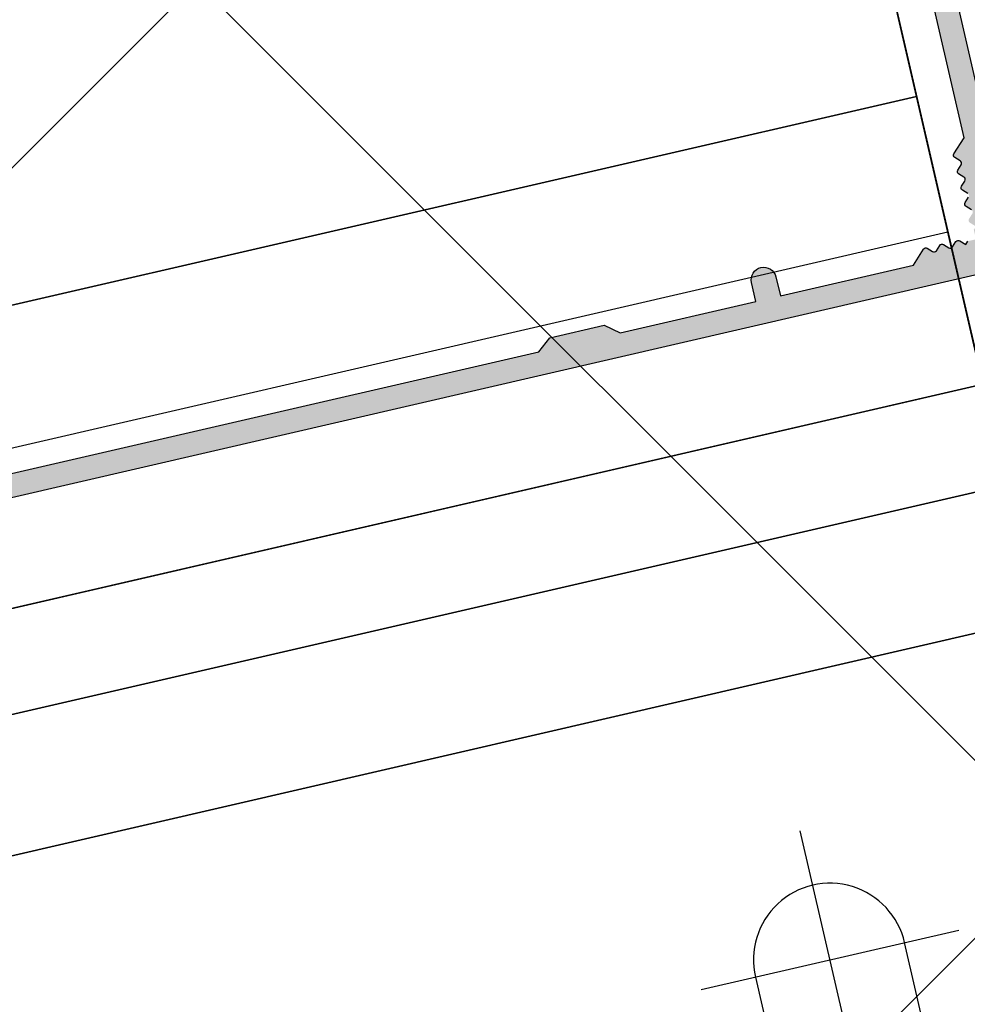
# Model space of a CAD drawing. Header units: centimetres. Extents: x -15121 to 17422, y -60492 to 0.
# Tile 76 of 256: x 1103 to 1110, y -30005 to -29998. Entities that reach past the tile are written whole.
import ezdxf

# ---------------------------------------------------------------- set-up
doc = ezdxf.new("R2010")
doc.units = ezdxf.units.CM
doc.header["$LTSCALE"] = 60
doc.linetypes.add('0', pattern=[0])
for name, color, linetype in [('AIKA sufity podwieszane', 8, 'Continuous'), ('AIKA wymiarowanie ogólne rzut2', 7, 'Continuous'), ('BSP podkonstrukcja', 8, 'Continuous'), ('RI-HATCH-P', 253, 'Continuous'), ('RI-PROFILE', 8, 'Continuous')]:
    doc.layers.add(name, color=color, linetype=linetype)
doc.styles.add('wymiar', font='txt.shx', dxfattribs={"width": 0.6})
doc.dimstyles.new('Dwudziestka', dxfattribs={"dimtxt": 7, "dimasz": 0.7, "dimexe": 5, "dimexo": 0, "dimgap": 2.5, "dimtad": 1, "dimtoh": 1, "dimdec": 3, "dimrnd": 0.5, "dimdsep": 46, "dimtxsty": 'wymiar', "dimblk": 'znacznik', "dimcen": 0, "dimdle": 5, "dimse1": 1, "dimse2": 1, "dimclrd": 256, "dimclre": 256, "dimclrt": 256, "dimadec": 0, "dimazin": 0, "dimtfac": 0.4, "dimtdec": 3, "dimtix": 1, "dimtofl": 0, "dimtmove": 2, "dimatfit": 3, "dimldrblk": 'znacznik', "dimfxl": 1, "dimtolj": 1, "dimarcsym": 0})

# ---------------------------------------------------------------- blocks, each defined once
blk = doc.blocks.new('0342524b')
at = {"layer": 'RI-PROFILE'}
for points in [[(-24.49999999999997, 120.3499999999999), (24.50000000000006, 120.3499999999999, -0.414199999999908)], [(25.00000000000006, 119.8499999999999), (25, 11.64999999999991, -0.4142000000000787)], [(23.30000000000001, 31.99999999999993), (23.30000000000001, 85.44999999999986), (22.50000000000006, 86.44999999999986), (22.50000000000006, 90.44999999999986), (23.30000000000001, 91.44999999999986), (23.30000000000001, 101.4499999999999), (21.89900000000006, 101.4499999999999, -0.9994442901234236), (21.90000000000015, 103.2499999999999), (23.30000000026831, 103.2499999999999), (23.3000000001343, 113.0499999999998), (22.34142135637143, 114.0085786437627, -0.4142135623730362), (22.34142135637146, 114.2914213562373), (22.65857864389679, 114.6085786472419, 0.4142135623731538), (22.65857864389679, 114.8914213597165), (22.34142135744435, 115.2085786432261, -0.4142135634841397), (22.34142135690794, 115.4914213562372), (22.65857864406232, 115.8085786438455, 0.4142135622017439), (22.65857864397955, 116.0914213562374), (22.34142135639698, 116.4085786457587, -0.4142135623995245), (22.34142135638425, 116.6914213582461), (22.70000000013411, 117.05), (22.50000000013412, 117.25)], [(20.35857864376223, 118.0085786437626), (20.04142135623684, 117.6914213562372, -0.4142135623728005), (19.75857864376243, 117.6914213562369), (19.44142135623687, 118.0085786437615, 0.4142135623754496)], [(19.15857864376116, 118.0085786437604), (18.84142135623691, 117.6914213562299, -0.4142135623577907), (18.55857864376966, 117.6914213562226), (18.24142135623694, 118.0085786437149, 0.4142135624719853), (17.95857864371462, 118.0085786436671), (17.64142135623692, 117.6914213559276, -0.4142135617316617), (17.35857864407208, 117.6914213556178), (17.04142135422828, 118.0085786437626, 0.4142135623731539), (16.7585786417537, 118.0085786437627), (16.44142135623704, 117.6914213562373, -0.414213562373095), (16.15857864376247, 117.6914213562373), (15.19999999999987, 118.6499999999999), (-15.19999999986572, 118.6499999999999)]]:
    blk.add_lwpolyline(points, format="xyb", dxfattribs=at)
blk = doc.blocks.new('0342524')
at = {"layer": 'RI-HATCH-P'}
h = blk.add_hatch(color=256, dxfattribs=at)
edge = h.paths.add_edge_path()
edge.add_arc((2.629431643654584, 2.999212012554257), 0.2002221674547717, 119.77574523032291, 239.8940206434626, ccw=False)
edge.add_line((2.529999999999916, 3.172999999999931), (2.795999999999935, 3.325999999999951))
edge.add_arc((2.696192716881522, 3.498712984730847), 0.1994774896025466, 300.0227342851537, 60.30845426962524)
edge.add_line((2.795000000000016, 3.671999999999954), (2.52899999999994, 3.825999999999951))
edge.add_arc((2.629431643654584, 3.999212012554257), 0.2002221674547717, 119.77574523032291, 239.8940206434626, ccw=False)
edge.add_line((2.529999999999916, 4.172999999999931), (2.795999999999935, 4.325999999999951))
edge.add_arc((2.696192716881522, 4.498712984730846), 0.1994774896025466, 300.0227342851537, 60.30845426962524)
edge.add_line((2.795000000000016, 4.671999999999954), (2.52899999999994, 4.825999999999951))
edge.add_arc((2.629431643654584, 4.999212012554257), 0.2002221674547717, 119.77574523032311, 239.89402064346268, ccw=False)
edge.add_line((2.529999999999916, 5.172999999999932), (2.795999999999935, 5.325999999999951))
edge.add_arc((2.696192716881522, 5.498712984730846), 0.1994774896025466, 300.0227342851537, 60.30845426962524)
edge.add_line((2.795000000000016, 5.671999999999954), (2.52899999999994, 5.825999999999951))
edge.add_arc((2.629431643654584, 5.999212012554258), 0.2002221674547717, 119.77574523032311, 239.89402064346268, ccw=False)
edge.add_line((2.529999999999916, 6.172999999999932), (2.795999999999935, 6.325999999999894))
edge.add_arc((2.696192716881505, 6.498712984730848), 0.1994774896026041, 300.0227342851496, 60.30845426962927)
edge.add_line((2.795000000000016, 6.672000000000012), (2.529999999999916, 6.824999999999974))
edge.add_arc((2.630431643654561, 6.998212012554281), 0.2002221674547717, 119.77574523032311, 239.89402064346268, ccw=False)
edge.add_line((2.530999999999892, 7.171999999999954), (2.796999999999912, 7.324999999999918))
edge.add_arc((2.697192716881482, 7.497712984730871), 0.1994774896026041, 300.0227342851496, 60.30845426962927)
edge.add_line((2.795999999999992, 7.671000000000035), (2.529999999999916, 7.825999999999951))
edge.add_arc((2.630431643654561, 7.999212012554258), 0.2002221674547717, 119.77574523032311, 239.89402064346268, ccw=False)
edge.add_line((2.530999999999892, 8.172999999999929), (2.796999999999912, 8.325999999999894))
edge.add_arc((2.697192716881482, 8.498712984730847), 0.1994774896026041, 300.0227342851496, 60.30845426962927)
edge.add_line((2.795999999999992, 8.672000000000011), (2.529999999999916, 8.825999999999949))
edge.add_arc((2.630431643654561, 8.999212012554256), 0.2002221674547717, 119.7757452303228, 239.8940206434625, ccw=False)
edge.add_line((2.530999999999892, 9.172999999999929), (2.796999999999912, 9.325999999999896))
edge.add_arc((2.697192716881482, 9.498712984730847), 0.1994774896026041, 300.0227342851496, 60.30845426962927)
edge.add_line((2.795999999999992, 9.672000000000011), (2.529999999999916, 9.824999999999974))
edge.add_arc((2.630431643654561, 9.99821201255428), 0.2002221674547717, 119.7757452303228, 239.8940206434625, ccw=False)
edge.add_line((2.530999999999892, 10.17199999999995), (2.796999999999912, 10.32499999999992))
edge.add_arc((2.697192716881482, 10.49771298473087), 0.1994774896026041, 300.0227342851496, 60.30845426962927)
edge.add_line((2.795999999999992, 10.67100000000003), (2.529999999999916, 10.82599999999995))
edge.add_arc((2.630431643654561, 10.99921201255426), 0.2002221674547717, 119.7757452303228, 239.8940206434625, ccw=False)
edge.add_line((2.530999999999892, 11.17299999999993), (2.796999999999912, 11.32599999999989))
edge.add_arc((2.697192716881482, 11.49871298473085), 0.1994774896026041, 300.0227342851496, 60.30845426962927)
edge.add_line((2.795999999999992, 11.67200000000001), (2.529999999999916, 11.82599999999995))
edge.add_arc((2.630431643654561, 11.99921201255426), 0.2002221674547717, 119.7757452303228, 239.8940206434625, ccw=False)
edge.add_line((2.530999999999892, 12.17299999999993), (2.796999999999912, 12.32599999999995))
edge.add_arc((2.697192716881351, 12.49871298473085), 0.1994774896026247, 300.0227342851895, 359.9999999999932)
edge.add_line((2.896670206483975, 12.49871298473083), (2.896670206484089, 12.99999999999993))
edge.add_arc((1.896670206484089, 12.99999999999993), 1, 0, 90)
edge.add_line((1.896670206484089, 13.99999999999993), (-1.905000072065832, 13.99999999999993))
edge.add_arc((-1.905000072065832, 12.99999999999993), 1, 90, 180)
edge.add_line((-2.905000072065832, 12.99999999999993), (-2.905000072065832, 12.88472731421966))
edge.add_line((-2.905000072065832, 12.88472731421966), (-2.538999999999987, 12.67399999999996))
edge.add_arc((-2.639511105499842, 12.50049999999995), 0.2005111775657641, 300.0843446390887, 59.91565536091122, ccw=False)
edge.add_line((-2.538999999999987, 12.32699999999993), (-2.805000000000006, 12.17299999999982))
edge.add_arc((-2.704488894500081, 11.99949999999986), 0.2005111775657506, 120.0843446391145, 239.9156553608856)
edge.add_line((-2.805000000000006, 11.82599999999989), (-2.538999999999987, 11.67299999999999))
edge.add_arc((-2.639511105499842, 11.49949999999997), 0.2005111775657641, 300.0843446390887, 59.91565536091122, ccw=False)
edge.add_line((-2.538999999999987, 11.32599999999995), (-2.805000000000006, 11.17299999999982))
edge.add_arc((-2.704488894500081, 10.99949999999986), 0.2005111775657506, 120.0843446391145, 239.9156553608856)
edge.add_line((-2.805000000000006, 10.82599999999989), (-2.538999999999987, 10.67299999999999))
edge.add_arc((-2.639511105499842, 10.49949999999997), 0.2005111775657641, 300.0843446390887, 59.91565536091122, ccw=False)
edge.add_line((-2.538999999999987, 10.32599999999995), (-2.805000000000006, 10.17299999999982))
edge.add_arc((-2.704488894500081, 9.999499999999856), 0.2005111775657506, 120.0843446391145, 239.9156553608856)
edge.add_line((-2.805000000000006, 9.825999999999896), (-2.538999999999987, 9.672999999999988))
edge.add_arc((-2.639511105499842, 9.499499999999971), 0.2005111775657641, 300.0843446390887, 59.91565536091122, ccw=False)
edge.add_line((-2.538999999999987, 9.325999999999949), (-2.805000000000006, 9.172999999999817))
edge.add_arc((-2.704488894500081, 8.999499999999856), 0.2005111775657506, 120.0843446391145, 239.9156553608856)
edge.add_line((-2.805000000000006, 8.825999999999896), (-2.538999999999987, 8.672999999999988))
edge.add_arc((-2.639511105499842, 8.499499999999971), 0.2005111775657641, 300.0843446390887, 59.91565536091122, ccw=False)
edge.add_line((-2.538999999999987, 8.32599999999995), (-2.805000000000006, 8.172999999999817))
edge.add_arc((-2.704488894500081, 7.999499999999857), 0.2005111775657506, 120.0843446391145, 239.9156553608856)
edge.add_line((-2.805000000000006, 7.825999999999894), (-2.538999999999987, 7.672999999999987))
edge.add_arc((-2.639511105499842, 7.499499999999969), 0.2005111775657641, 300.0843446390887, 59.91565536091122, ccw=False)
edge.add_line((-2.538999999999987, 7.325999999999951), (-2.805000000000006, 7.172999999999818))
edge.add_arc((-2.704488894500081, 6.999499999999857), 0.2005111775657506, 120.0843446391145, 239.9156553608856)
edge.add_line((-2.805000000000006, 6.825999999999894), (-2.538999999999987, 6.672999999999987))
edge.add_arc((-2.639511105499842, 6.499499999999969), 0.2005111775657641, 300.0843446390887, 59.91565536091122, ccw=False)
edge.add_line((-2.538999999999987, 6.325999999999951), (-2.805000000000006, 6.172999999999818))
edge.add_arc((-2.704488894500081, 5.999499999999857), 0.2005111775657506, 120.0843446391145, 239.9156553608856)
edge.add_line((-2.805000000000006, 5.825999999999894), (-2.538999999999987, 5.672999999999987))
edge.add_arc((-2.639511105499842, 5.499499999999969), 0.2005111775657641, 300.0843446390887, 59.91565536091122, ccw=False)
edge.add_line((-2.538999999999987, 5.325999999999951), (-2.805000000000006, 5.172999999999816))
edge.add_arc((-2.704488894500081, 4.999499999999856), 0.2005111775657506, 120.0843446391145, 239.9156553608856)
edge.add_line((-2.805000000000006, 4.825999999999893), (-2.538999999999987, 4.672999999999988))
edge.add_arc((-2.639511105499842, 4.499499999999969), 0.2005111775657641, 300.0843446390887, 59.91565536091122, ccw=False)
edge.add_line((-2.538999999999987, 4.325999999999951), (-2.805000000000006, 4.172999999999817))
edge.add_arc((-2.704488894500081, 3.999499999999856), 0.2005111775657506, 120.0843446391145, 239.9156553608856)
edge.add_line((-2.805000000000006, 3.825999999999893), (-2.538999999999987, 3.672999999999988))
edge.add_arc((-2.639511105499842, 3.499499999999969), 0.2005111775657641, 300.0843446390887, 59.91565536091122, ccw=False)
edge.add_line((-2.538999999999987, 3.325999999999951), (-2.805000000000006, 3.172999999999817))
edge.add_arc((-2.704488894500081, 2.999499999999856), 0.2005111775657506, 120.0843446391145, 239.9156553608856)
edge.add_line((-2.805000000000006, 2.825999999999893), (-2.538999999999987, 2.672999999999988))
edge.add_arc((-2.639511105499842, 2.499499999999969), 0.2005111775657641, 300.0843446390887, 59.91565536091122, ccw=False)
edge.add_line((-2.538999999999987, 2.325999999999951), (-2.805000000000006, 2.172999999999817))
edge.add_arc((-2.704488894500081, 1.999499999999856), 0.2005111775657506, 120.0843446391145, 239.9156553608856)
edge.add_line((-2.805000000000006, 1.825999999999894), (-2.538999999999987, 1.672999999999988))
edge.add_arc((-2.639511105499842, 1.499499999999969), 0.2005111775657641, 300.0843446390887, 59.91565536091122, ccw=False)
edge.add_line((-2.538999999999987, 1.325999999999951), (-2.805000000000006, 1.172999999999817))
edge.add_arc((-2.704488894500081, 0.9994999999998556), 0.2005111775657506, 120.0843446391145, 239.9156553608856)
edge.add_line((-2.805000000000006, 0.8259999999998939), (-2.538999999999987, 0.6729999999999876))
edge.add_arc((-2.639511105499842, 0.4994999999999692), 0.2005111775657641, 300.0843446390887, 59.91565536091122, ccw=False)
edge.add_line((-2.538999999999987, 0.3259999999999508), (-2.90500000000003, 0.114999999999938))
edge.add_line((-2.90500000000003, 0.114999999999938), (-2.90500000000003, -7.109590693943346e-14))
edge.add_line((-2.90500000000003, -7.11e-14), (-4.600000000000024, -7.11e-14))
edge.add_arc((-4.600000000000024, 0.4999999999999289), 0.5, 180, 270, ccw=False)
edge.add_line((-5.100000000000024, 0.4999999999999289), (-5.100000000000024, 14.14999999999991))
edge.add_line((-5.100000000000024, 14.14999999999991), (-15.5, 14.14999999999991))
edge.add_line((-15.5, 14.14999999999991), (-15.5, 12.54999999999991))
edge.add_line((-15.5, 12.54999999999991), (-14, 12.54999999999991))
edge.add_line((-14, 12.54999999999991), (-13.99999999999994, 11.64999999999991))
edge.add_arc((-14.49999999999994, 11.64999999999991), 0.5, 270, 360, ccw=False)
edge.add_line((-14.49999999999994, 11.14999999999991), (-17.26915163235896, 11.14999999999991))
edge.add_line((-17.26915163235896, 11.14999999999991), (-17.67315163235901, 11.84999999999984))
edge.add_arc((-17.50009999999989, 11.95008855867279), 0.1999114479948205, 90.01479813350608, 210.0439705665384, ccw=False)
edge.add_line((-17.50015163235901, 12.14999999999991), (-16.69999999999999, 12.14999999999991))
edge.add_line((-16.69999999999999, 12.14999999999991), (-16.69999999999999, 14.14999999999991))
edge.add_line((-16.69999999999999, 14.14999999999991), (-23.69999999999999, 14.14999999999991))
edge.add_line((-23.69999999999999, 14.14999999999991), (-23.69999999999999, 12.14999999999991))
edge.add_line((-23.69999999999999, 12.14999999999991), (-22.89984836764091, 12.14999999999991))
edge.add_arc((-22.89990000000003, 11.95008855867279), 0.1999114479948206, 329.95602943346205, 89.98520186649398, ccw=False)
edge.add_line((-22.72684836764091, 11.84999999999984), (-23.13084836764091, 11.14999999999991))
edge.add_line((-23.13084836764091, 11.14999999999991), (-24.5, 11.14999999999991))
edge.add_arc((-24.49998842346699, 11.65001157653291), 0.5000115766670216, 180.0013265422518, 269.99867345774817, ccw=False)
edge.add_line((-25, 11.64999999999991), (-24.99999999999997, 119.8499999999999))
edge.add_arc((-24.49998842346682, 119.8499884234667), 0.5000115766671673, 90.00132654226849, 179.9986734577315, ccw=False)
edge.add_line((-24.49999999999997, 120.3499999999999), (24.50000000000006, 120.3499999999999))
edge.add_arc((24.4999884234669, 119.8499884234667), 0.5000115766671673, 0.0013265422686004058, 89.99867345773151, ccw=False)
edge.add_line((25.00000000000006, 119.8499999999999), (25, 11.64999999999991))
edge.add_arc((24.49998842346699, 11.65001157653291), 0.5000115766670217, 270.0013265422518, 359.99867345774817, ccw=False)
edge.add_line((24.5, 11.14999999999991), (23.13084836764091, 11.14999999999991))
edge.add_line((23.13084836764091, 11.14999999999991), (22.72684836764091, 11.84999999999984))
edge.add_arc((22.89990000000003, 11.95008855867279), 0.1999114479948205, 90.01479813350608, 210.0439705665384, ccw=False)
edge.add_line((22.89984836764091, 12.14999999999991), (23.69999999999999, 12.14999999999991))
edge.add_line((23.69999999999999, 12.14999999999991), (23.69999999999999, 14.14999999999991))
edge.add_line((23.69999999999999, 14.14999999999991), (16.69999999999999, 14.14999999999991))
edge.add_line((16.69999999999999, 14.14999999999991), (16.69999999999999, 12.14999999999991))
edge.add_line((16.69999999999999, 12.14999999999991), (17.50015163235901, 12.14999999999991))
edge.add_arc((17.50009999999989, 11.95008855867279), 0.1999114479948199, 329.95602943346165, 89.98520186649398, ccw=False)
edge.add_line((17.67315163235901, 11.84999999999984), (17.26915163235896, 11.14999999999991))
edge.add_line((17.26915163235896, 11.14999999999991), (14.49999999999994, 11.14999999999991))
edge.add_arc((14.49999999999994, 11.64999999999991), 0.5, 180, 270, ccw=False)
edge.add_line((13.99999999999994, 11.64999999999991), (14, 12.54999999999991))
edge.add_line((14, 12.54999999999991), (15.5, 12.54999999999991))
edge.add_line((15.5, 12.54999999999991), (15.5, 14.14999999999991))
edge.add_line((15.5, 14.14999999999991), (5.099999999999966, 14.14999999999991))
edge.add_line((5.099999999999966, 14.14999999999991), (5.099999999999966, 0.4999999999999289))
edge.add_arc((4.599999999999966, 0.4999999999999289), 0.5, 270, 360, ccw=False)
edge.add_line((4.599999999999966, -7.11e-14), (2.894999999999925, -7.11e-14))
edge.add_line((2.894999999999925, -7.11e-14), (2.894999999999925, 0.6139999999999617))
edge.add_line((2.894999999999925, 0.6139999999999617), (2.52899999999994, 0.8259999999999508))
edge.add_arc((2.629431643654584, 0.9992120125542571), 0.2002221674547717, 119.77574523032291, 239.89402064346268, ccw=False)
edge.add_line((2.529999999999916, 1.172999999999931), (2.795999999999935, 1.325999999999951))
edge.add_arc((2.69619271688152, 1.498712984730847), 0.1994774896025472, 300.022734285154, 60.30845426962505)
edge.add_line((2.795000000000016, 1.671999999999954), (2.52899999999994, 1.825999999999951))
edge.add_arc((2.629431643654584, 1.999212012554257), 0.2002221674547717, 119.77574523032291, 239.89402064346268, ccw=False)
edge.add_line((2.529999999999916, 2.172999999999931), (2.795999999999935, 2.325999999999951))
edge.add_arc((2.696192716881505, 2.498712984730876), 0.1994774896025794, 300.0227342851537, 60.30845426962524)
edge.add_line((2.795000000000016, 2.672000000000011), (2.52899999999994, 2.825999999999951))
edge = h.paths.add_edge_path(flags=0)
edge.add_line((-21.84142135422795, 118.0085786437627), (-21.99999999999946, 117.85))
edge.add_line((-21.99999999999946, 117.85), (-22.49999999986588, 117.85))
edge.add_line((-22.49999999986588, 117.85), (-22.49999999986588, 117.449999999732))
edge.add_line((-22.49999999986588, 117.449999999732), (-22.65857864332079, 117.2914213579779))
edge.add_arc((-22.51715728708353, 117.1500000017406), 0.1999999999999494, 134.9999999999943, 225.0000001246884)
edge.add_line((-22.65857864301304, 117.0085786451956), (-22.34142135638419, 116.6914213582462))
edge.add_arc((-22.4828427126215, 116.5500000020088), 0.2000000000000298, 314.99999999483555, 45.000000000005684, ccw=False)
edge.add_line((-22.34142135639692, 116.4085786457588), (-22.6585786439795, 116.0914213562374))
edge.add_arc((-22.51715728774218, 115.9500000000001), 0.2000000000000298, 134.9999999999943, 224.9999999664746)
edge.add_line((-22.65857864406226, 115.8085786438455), (-22.34142135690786, 115.4914213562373))
edge.add_arc((-22.48284271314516, 115.35), 0.1999999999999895, 314.9999997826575, 45, ccw=False)
edge.add_line((-22.34142135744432, 115.2085786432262), (-22.65857864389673, 114.8914213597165))
edge.add_arc((-22.51715728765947, 114.7500000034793), 0.1999999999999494, 134.9999999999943, 225.0000000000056)
edge.add_line((-22.65857864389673, 114.608578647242), (-22.3414213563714, 114.2914213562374))
edge.add_arc((-22.48284271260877, 114.15), 0.20000000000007, 315.0000000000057, 44.999999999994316, ccw=False)
edge.add_line((-22.3414213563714, 114.0085786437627), (-23.29999999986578, 113.05))
edge.add_line((-23.29999999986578, 113.05), (-23.29999999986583, 103.2499999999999))
edge.add_line((-23.29999999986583, 103.2499999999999), (-21.89999999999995, 103.2499999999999))
edge.add_arc((-21.90000027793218, 102.3499997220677), 0.9000002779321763, 270.063679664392, 89.99998230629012, ccw=False)
edge.add_line((-21.89900000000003, 101.45), (-23.29999999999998, 101.4499999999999))
edge.add_line((-23.29999999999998, 101.4499999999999), (-23.29999999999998, 91.44999999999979))
edge.add_line((-23.29999999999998, 91.44999999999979), (-22.5, 90.44999999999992))
edge.add_line((-22.5, 90.44999999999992), (-22.5, 86.44999999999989))
edge.add_line((-22.5, 86.44999999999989), (-23.29999999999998, 85.44999999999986))
edge.add_line((-23.29999999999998, 85.44999999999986), (-23.30000000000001, 31.99999999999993))
edge.add_line((-23.30000000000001, 31.99999999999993), (-22.50000000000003, 30.99999999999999))
edge.add_line((-22.50000000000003, 30.99999999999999), (-22.50000000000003, 26.99999999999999))
edge.add_line((-22.50000000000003, 26.99999999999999), (-23.30000000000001, 25.99999999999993))
edge.add_line((-23.30000000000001, 25.99999999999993), (-23.30000000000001, 15.99999999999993))
edge.add_line((-23.30000000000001, 15.99999999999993), (23.30000000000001, 15.99999999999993))
edge.add_line((23.30000000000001, 15.99999999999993), (23.30000000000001, 25.99999999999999))
edge.add_line((23.30000000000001, 25.99999999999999), (22.5, 26.99999999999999))
edge.add_line((22.5, 26.99999999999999), (22.5, 30.99999999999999))
edge.add_line((22.5, 30.99999999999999), (23.30000000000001, 31.99999999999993))
edge.add_line((23.30000000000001, 31.99999999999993), (23.30000000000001, 85.44999999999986))
edge.add_line((23.30000000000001, 85.44999999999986), (22.50000000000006, 86.44999999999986))
edge.add_line((22.50000000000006, 86.44999999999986), (22.50000000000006, 90.44999999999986))
edge.add_line((22.50000000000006, 90.44999999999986), (23.30000000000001, 91.44999999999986))
edge.add_line((23.30000000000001, 91.44999999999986), (23.30000000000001, 101.4499999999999))
edge.add_line((23.30000000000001, 101.4499999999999), (21.89900000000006, 101.4499999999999))
edge.add_arc((21.90000027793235, 102.3499997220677), 0.9000002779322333, 90.000017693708, 269.9363203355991, ccw=False)
edge.add_line((21.90000000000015, 103.2499999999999), (23.30000000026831, 103.2499999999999))
edge.add_line((23.30000000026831, 103.2499999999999), (23.3000000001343, 113.0499999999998))
edge.add_line((23.3000000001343, 113.0499999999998), (22.34142135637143, 114.0085786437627))
edge.add_arc((22.48284271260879, 114.15), 0.2000000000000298, 135, 224.9999999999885, ccw=False)
edge.add_line((22.34142135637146, 114.2914213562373), (22.65857864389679, 114.6085786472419))
edge.add_arc((22.51715728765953, 114.7500000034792), 0.1999999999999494, 314.9999999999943, 45.0000000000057)
edge.add_line((22.65857864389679, 114.8914213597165), (22.34142135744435, 115.2085786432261))
edge.add_arc((22.48284271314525, 115.3499999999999), 0.2000000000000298, 134.9999999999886, 225.000000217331, ccw=False)
edge.add_line((22.34142135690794, 115.4914213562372), (22.65857864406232, 115.8085786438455))
edge.add_arc((22.51715728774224, 115.95), 0.2000000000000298, 315.0000000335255, 45.0000000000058)
edge.add_line((22.65857864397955, 116.0914213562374), (22.34142135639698, 116.4085786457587))
edge.add_arc((22.48284271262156, 116.5500000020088), 0.2000000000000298, 134.9999999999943, 225.0000000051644, ccw=False)
edge.add_line((22.34142135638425, 116.6914213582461), (22.70000000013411, 117.05))
edge.add_line((22.70000000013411, 117.05), (22.50000000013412, 117.25))
edge.add_line((22.50000000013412, 117.25), (22.50000000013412, 117.85))
edge.add_line((22.50000000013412, 117.85), (21.79999999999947, 117.85))
edge.add_line((21.79999999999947, 117.85), (21.59999999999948, 118.05))
edge.add_line((21.59999999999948, 118.05), (21.24142135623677, 117.6914213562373))
edge.add_arc((21.09999999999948, 117.8328427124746), 0.1999999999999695, 225, 315, ccw=False)
edge.add_line((20.95857864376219, 117.6914213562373), (20.64142135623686, 118.0085786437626))
edge.add_arc((20.49999999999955, 117.8671572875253), 0.1999999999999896, 44.99999999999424, 135.0000000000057)
edge.add_line((20.35857864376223, 118.0085786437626), (20.04142135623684, 117.6914213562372))
edge.add_arc((19.89999999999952, 117.8328427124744), 0.1999999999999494, 225.0000000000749, 315.0000000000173, ccw=False)
edge.add_line((19.75857864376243, 117.6914213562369), (19.44142135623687, 118.0085786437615))
edge.add_arc((19.29999999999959, 117.8671572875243), 0.1999999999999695, 45, 135.0000000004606)
edge.add_line((19.15857864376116, 118.0085786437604), (18.84142135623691, 117.6914213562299))
edge.add_arc((18.69999999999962, 117.8328427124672), 0.2000000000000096, 225.0000000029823, 314.99999999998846, ccw=False)
edge.add_line((18.55857864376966, 117.6914213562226), (18.24142135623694, 118.0085786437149))
edge.add_arc((18.09999999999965, 117.8671572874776), 0.1999999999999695, 45, 135.0000000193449)
edge.add_line((17.95857864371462, 118.0085786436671), (17.64142135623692, 117.6914213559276))
edge.add_arc((17.4999999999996, 117.8328427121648), 0.1999999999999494, 225.0000001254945, 315.0000000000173, ccw=False)
edge.add_line((17.35857864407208, 117.6914213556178), (17.04142135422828, 118.0085786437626))
edge.add_arc((16.89999999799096, 117.8671572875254), 0.1999999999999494, 44.99999999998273, 134.9999999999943)
edge.add_line((16.7585786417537, 118.0085786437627), (16.44142135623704, 117.6914213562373))
edge.add_arc((16.29999999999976, 117.8328427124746), 0.1999999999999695, 225, 315, ccw=False)
edge.add_line((16.15857864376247, 117.6914213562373), (15.19999999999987, 118.6499999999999))
edge.add_line((15.19999999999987, 118.6499999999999), (-15.19999999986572, 118.6499999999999))
edge.add_line((-15.19999999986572, 118.6499999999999), (-16.15857864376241, 117.6914213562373))
edge.add_arc((-16.2999999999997, 117.8328427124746), 0.1999999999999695, 225, 315, ccw=False)
edge.add_line((-16.44142135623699, 117.6914213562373), (-16.75857864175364, 118.0085786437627))
edge.add_arc((-16.89999999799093, 117.8671572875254), 0.1999999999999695, 45, 135)
edge.add_line((-17.04142135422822, 118.0085786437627), (-17.35857864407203, 117.6914213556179))
edge.add_arc((-17.49999999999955, 117.8328427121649), 0.1999999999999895, 224.9999999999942, 314.99999987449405, ccw=False)
edge.add_line((-17.64142135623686, 117.6914213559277), (-17.95857864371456, 118.0085786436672))
edge.add_arc((-18.0999999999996, 117.8671572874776), 0.1999999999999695, 44.99999998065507, 135)
edge.add_line((-18.24142135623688, 118.0085786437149), (-18.55857864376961, 117.6914213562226))
edge.add_arc((-18.69999999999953, 117.8328427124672), 0.1999999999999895, 224.9999999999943, 314.9999999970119, ccw=False)
edge.add_line((-18.84142135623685, 117.69142135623), (-19.1585786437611, 118.0085786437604))
edge.add_arc((-19.29999999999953, 117.8671572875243), 0.1999999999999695, 44.99999999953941, 135)
edge.add_line((-19.44142135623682, 118.0085786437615), (-19.75857864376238, 117.691421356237))
edge.add_arc((-19.89999999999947, 117.8328427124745), 0.1999999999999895, 224.9999999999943, 314.99999999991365, ccw=False)
edge.add_line((-20.04142135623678, 117.6914213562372), (-20.35857864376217, 118.0085786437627))
edge.add_arc((-20.49999999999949, 117.8671572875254), 0.1999999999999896, 44.99999999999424, 135.0000000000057)
edge.add_line((-20.6414213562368, 118.0085786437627), (-20.95857864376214, 117.6914213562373))
edge.add_arc((-21.09999999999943, 117.8328427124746), 0.1999999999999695, 225, 315, ccw=False)
edge.add_line((-21.24142135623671, 117.6914213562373), (-21.55857864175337, 118.0085786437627))
edge.add_arc((-21.69999999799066, 117.8671572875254), 0.1999999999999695, 45, 135)
blk.add_blockref('0342524b', (0, 0))
blk = doc.blocks.new('słupek fasady cw50x109.2')
at = {"layer": 'RI-PROFILE', "linetype": '0', "xscale": 0.1, "yscale": 0.1, "zscale": 0.1, "rotation": 89.99999999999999}
blk.add_blockref('0342524', (12.03499999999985, 0), dxfattribs=at)
blk = doc.blocks.new('znacznik')
at = {"color": 0}
for points in [[(0, -5), (0, 5)], [(-4, 0), (4, 0)]]:
    blk.add_lwpolyline(points, dxfattribs=at)
at = {"color": 1}
blk.add_lwpolyline([(-2.121320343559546, -2.121320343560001), (2.121320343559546, 2.121320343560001)], dxfattribs=at)
blk = doc.blocks.new('*D5376')
at = {"layer": 'AIKA wymiarowanie ogólne rzut2', "lineweight": -2, "transparency": 16777216}
blk.add_line((1090.252658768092, -29865.61483018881), (1674.484949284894, -29730.73417808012), dxfattribs=at)
at = {"layer": 'Defpoints', "color": 0, "transparency": 16777216}
for p in [(1675.167008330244, -29730.57671234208), (1760.439922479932, -30099.93428271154), (1174.843513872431, -30235.12986629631)]:
    blk.add_point(p, dxfattribs=at)
at = {"layer": 'AIKA wymiarowanie ogólne rzut2', "linetype": 'ByBlock', "lineweight": -2, "transparency": 16777216, "xscale": 0.7, "yscale": 0.7, "zscale": 0.7}
for p, rotation in [((1675.167008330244, -29730.57671234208), 12.99999999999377), ((1089.570599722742, -29865.77229592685), 192.9999999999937)]:
    blk.add_blockref('znacznik', p, dxfattribs=dict(at, rotation=rotation))
at = {"layer": 'AIKA wymiarowanie ogólne rzut2', "transparency": 16777216, "insert": (1381.01909770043, -29792.32828374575), "char_height": 7, "attachment_point": 5, "rotation": 12.999999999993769, "style": 'wymiar'}
blk.add_mtext('\\A1;601', dxfattribs=at)
blk = doc.blocks.new('*D7276')
at = {"layer": 'AIKA wymiarowanie ogólne rzut2', "lineweight": -2, "transparency": 16777216}
blk.add_line((1331.903246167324, -30726.27753719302), (1118.755009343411, -29802.96018737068), dxfattribs=at)
at = {"layer": 'Defpoints', "color": 0, "transparency": 16777216}
for p in [(1118.597555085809, -29802.27812567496), (1090.734904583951, -29808.71023141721), (1304.198049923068, -30733.39170463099)]:
    blk.add_point(p, dxfattribs=at)
at = {"layer": 'AIKA wymiarowanie ogólne rzut2', "lineweight": -2, "transparency": 16777216, "xscale": 0.7, "yscale": 0.7, "zscale": 0.7}
for p, rotation in [((1118.597555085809, -29802.27812567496), 102.999035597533), ((1332.060700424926, -30726.95959888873), 282.999035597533)]:
    blk.add_blockref('znacznik', p, dxfattribs=dict(at, rotation=rotation))
at = {"layer": 'AIKA wymiarowanie ogólne rzut2', "transparency": 16777216, "insert": (1231.175370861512, -30263.26925435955), "char_height": 7, "attachment_point": 5, "rotation": 282.99903559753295, "style": 'wymiar'}
blk.add_mtext('\\A1;949', dxfattribs=at)

msp = doc.modelspace()

# ---------------------------------------------------------------- hatches: boundary and pattern name
at = {"layer": 'AIKA sufity podwieszane', "transparency": 33554610}
h = msp.add_hatch(dxfattribs=at)
h.set_pattern_fill('ANSI37', color=256, scale=2.771036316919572)
h.set_pattern_definition([(45, (5073.432176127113, 672.6018686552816), (-6.221153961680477, 6.221153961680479), []), (135, (5073.432176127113, 672.6018686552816), (-6.221153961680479, -6.221153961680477), [])])
h.paths.add_polyline_path([(1895.342184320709, -29622.93799200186), (1051.960988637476, -29817.64769608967), (1083.679096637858, -29955.03391567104), (1108.837331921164, -29949.22567939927), (1118.735178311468, -29992.09796224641), (1098.860609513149, -29996.68636799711), (1151.949058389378, -30226.63770336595), (1171.823626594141, -30222.04929775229), (1195.979950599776, -30326.68182963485), (1176.056663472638, -30331.28148301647), (1229.107240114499, -30560.8465052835), (1247.033068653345, -30556.70800167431), (1258.879684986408, -30599.13051281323), (1239.29484723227, -30603.65202878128), (1271.012945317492, -30741.03820798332), (1888.861003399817, -30598.39674442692), (1885.261786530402, -30582.80682339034), (1928.134069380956, -30572.90897699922), (1931.733286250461, -30588.4988980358), (1951.220687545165, -30583.99987694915), (1954.899800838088, -30599.93586741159), (2063.054878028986, -30574.96630037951), (2055.776547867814, -30543.44038888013), (2098.648830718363, -30533.54254248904), (2102.248047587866, -30549.1324635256), (2108.820703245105, -30547.61504640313)])

# ---------------------------------------------------------------- linework, layer by layer
at = {"layer": 'BSP podkonstrukcja'}
for p, q in [((1109.505775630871, -29998.49766054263), (1099.76207498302, -30000.74717108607)), ((1099.76207498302, -30000.74717108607), (1109.505775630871, -29998.49766054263)), ((1109.982671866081, -30000.56332507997), (1100.238971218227, -30002.81283562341)), ((1100.238971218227, -30002.81283562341), (1109.982671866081, -30000.56332507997)), ((1110.149728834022, -30001.28692830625), (1100.406028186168, -30003.53643884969)), ((1100.406028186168, -30003.53643884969), (1110.149728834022, -30001.28692830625)), ((1110.371837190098, -30002.24898529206), (1100.628136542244, -30004.4984958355)), ((1100.628136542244, -30004.4984958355), (1110.371837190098, -30002.24898529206)), ((1107.958595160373, -30004.91004953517), (1109.809898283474, -30004.48264253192))]:
    msp.add_line(p, q, dxfattribs=at)
at = {"layer": 'BSP podkonstrukcja', "extrusion": (-0.9743700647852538, -0.2249510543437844, 0)}
msp.add_line((1109.525357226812, -30007.4733007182), (1108.670543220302, -30003.770694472), dxfattribs=at)
at = {"layer": 'BSP podkonstrukcja'}
for points in [[(1111.72154351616, -30008.09520568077), (1108.234802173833, -29992.9924696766), (1098.491101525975, -29995.24198022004), (1101.977842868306, -30010.34471622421)], [(1108.511491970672, -29994.19094485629), (1109.982671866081, -30000.56332507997), (1100.238971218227, -30002.81283562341), (1098.767791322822, -29996.44045539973)]]:
    msp.add_lwpolyline(points, close=True, dxfattribs=at)
msp.add_lwpolyline([(1109.730726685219, -29999.47203060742), (1099.987026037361, -30001.72154115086)], dxfattribs=at)
msp.add_lwpolyline([(1109.420150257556, -30004.57262295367, 1), (1108.348343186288, -30004.82006911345), (1108.775750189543, -30006.67137223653, 1), (1109.847557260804, -30006.42392607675)], format="xyb", close=True, dxfattribs=at)

# ---------------------------------------------------------------- block references
at = {"layer": 'RI-PROFILE', "linetype": '0', "rotation": 192.9999999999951}
msp.add_blockref('słupek fasady cw50x109.2', (1109.669872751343, -29997.27468926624), dxfattribs=at)

# ---------------------------------------------------------------- dimensions: what is measured, and where the dimension line sits
at = {"layer": 'AIKA wymiarowanie ogólne rzut2'}
for p1, p2, distance, picture, middle in [((1174.843513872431, -30235.12986629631), (1760.439922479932, -30099.93428271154), 379.0731917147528, '*D5376', (1381.01909770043, -29792.32828374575)), ((1304.198049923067, -30733.39170463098), (1090.73490458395, -29808.7102314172), -28.59544154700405, '*D7276', (1231.175370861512, -30263.26925435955))]:
    dim = msp.add_aligned_dim(p1=p1, p2=p2, distance=distance, dimstyle='Dwudziestka', dxfattribs=at)
    dim.commit()
    dim.dimension.update_dxf_attribs({"geometry": picture, "text_midpoint": middle})

doc.saveas('drawing.dxf')
